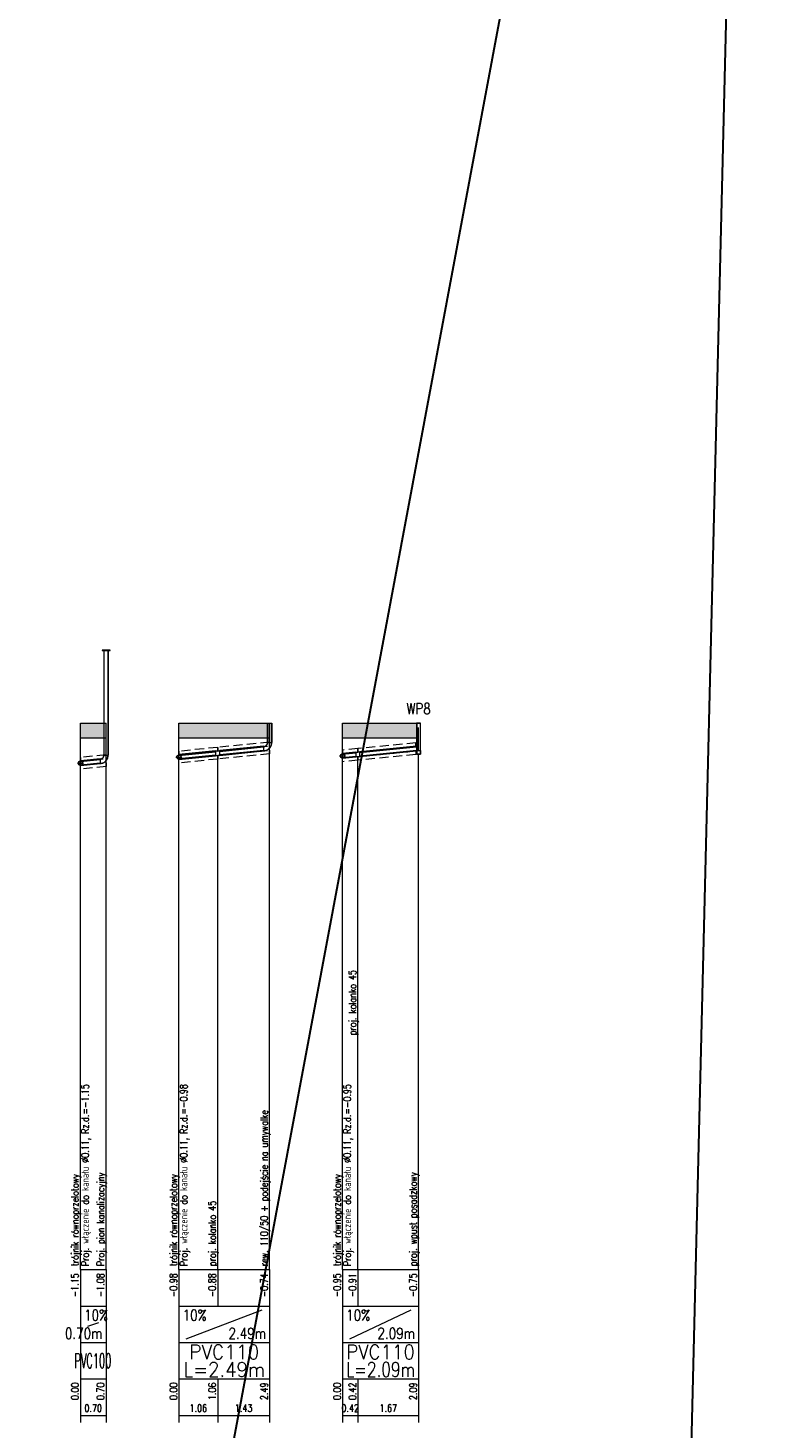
# Model space of a CAD drawing. Header units: millimetres. Extents: x 50853 to 54955, y -8480 to -6058.
# Tile 12 of 28: x 51104 to 51305, y -6827 to -6443. Entities that reach past the tile are written whole.
import ezdxf
from ezdxf.enums import TextEntityAlignment as Align

# ---------------------------------------------------------------- set-up
doc = ezdxf.new("R2010")
doc.units = ezdxf.units.MM
doc.header["$LTSCALE"] = 5
doc.linetypes.add('CENTER', pattern=[2, 1.25, -0.25, 0.25, -0.25])
doc.linetypes.add('DASHED', pattern=[0.75, 0.5, -0.25])
for name, color, linetype, lineweight in [('Liczby', 7, 'Continuous', 20), ('Linie_odn', 7, 'Continuous', 13), ('Linie_tabeli', 7, 'Continuous', 13), ('mm_odwierty', 32, 'Continuous', 20), ('Odcinki', 5, 'Continuous', 30), ('Opis_PZ', 7, 'Continuous', 20), ('Opis_wl', 7, 'Continuous', 20), ('Osie', 7, 'CENTER', 13), ('Podsypki', 7, 'DASHED', 13), ('Ter_istn', 8, 'Continuous', 13), ('Wezly', 5, 'Continuous', 13)]:
    doc.layers.add(name, color=color, linetype=linetype, lineweight=lineweight)
doc.styles.add('Styl13', font='SIMPLEX.shx', dxfattribs={"width": 0.8})
doc.styles.add('Styl15', font='SIMPLEX.shx', dxfattribs={"width": 0.8})
doc.styles.add('Styl17', font='SIMPLEX.shx', dxfattribs={"width": 0.8})
doc.styles.add('Styl2', font='SIMPLEX.shx', dxfattribs={"width": 0.8})
doc.styles.add('Styl4', font='SIMPLEX.shx', dxfattribs={"width": 0.8})
doc.styles.add('Styl5', font='SIMPLEX.shx', dxfattribs={"width": 0.8})
doc.styles.add('Styl6', font='SIMPLEX.shx', dxfattribs={"width": 0.8})

msp = doc.modelspace()

# ---------------------------------------------------------------- hatches: boundary and pattern name
at = {"layer": 'mm_odwierty', "lineweight": 5, "ltscale": 0.1}
h = msp.add_hatch(dxfattribs=at)
h.set_pattern_fill('ANSI33', color=6, scale=0.33)
h.set_pattern_definition([(45, (-714.0965, 76.328), (-1.48174226, 1.48174226), []), (45, (-712.6147, 76.328), (-1.48174226, 1.48174226), [1.04775, -0.523875])])
h.paths.add_polyline_path([(51080.96, -6637.54), (51093.1, -6637.54), (51097.78, -6637.54), (51097.78, -6633.54), (51093.1, -6633.54), (51080.96, -6633.54), (51057.46, -6633.54), (51049.73, -6633.54), (51013.69, -6633.54), (51011.6, -6633.54), (51011.6, -6637.54), (51013.69, -6637.54), (51049.73, -6637.54), (51057.46, -6637.54)])
h.paths.add_polyline_path([(51118.38, -6637.54), (51124.79, -6637.54), (51124.79, -6633.54), (51118.38, -6633.54)])
h.paths.add_polyline_path([(51156.02, -6637.54), (51169.66, -6637.54), (51169.66, -6633.54), (51156.02, -6633.54), (51145.4, -6633.54), (51145.4, -6637.54)])
h.paths.add_polyline_path([(51194.48, -6633.54), (51190.27, -6633.54), (51190.27, -6637.54), (51194.48, -6637.54), (51210.58, -6637.54), (51210.58, -6633.54)])

# ---------------------------------------------------------------- linework, layer by layer
at = {"layer": 'Linie_odn'}
for points in [[(51118.38, -6783.54), (51118.38, -6633.54)], [(51125.4, -6783.54), (51125.4, -6633.54)], [(51145.4, -6783.54), (51145.4, -6633.54)], [(51170.27, -6783.54), (51170.27, -6633.54)], [(51190.27, -6783.54), (51190.27, -6633.54)], [(51156.02, -6783.54), (51156.02, -6642.32)], [(51194.48, -6783.54), (51194.48, -6642.66)], [(51211.13, -6783.54), (51211.13, -6642.05)]]:
    msp.add_lwpolyline(points, dxfattribs=at)
at = {"layer": 'Linie_tabeli'}
for p, q in [((51118.38, -6783.54), (51125.4, -6783.54)), ((51118.38, -6783.54), (51118.38, -6823.54)), ((51118.38, -6783.54), (51118.38, -6793.54)), ((51125.4, -6783.54), (51125.4, -6823.54)), ((51125.4, -6783.54), (51125.4, -6793.54)), ((51145.4, -6783.54), (51170.27, -6783.54)), ((51145.4, -6783.54), (51145.4, -6823.54)), ((51145.4, -6783.54), (51145.4, -6793.54)), ((51156.02, -6783.54), (51156.02, -6793.54)), ((51170.27, -6783.54), (51170.27, -6823.54)), ((51170.27, -6783.54), (51170.27, -6793.54)), ((51190.27, -6783.54), (51211.13, -6783.54)), ((51190.27, -6783.54), (51190.27, -6823.54)), ((51190.27, -6783.54), (51190.27, -6793.54)), ((51194.48, -6783.54), (51194.48, -6793.54)), ((51211.13, -6783.54), (51211.13, -6823.54)), ((51211.13, -6783.54), (51211.13, -6793.54)), ((51118.38, -6793.54), (51125.4, -6793.54)), ((51118.38, -6793.54), (51118.38, -6803.54)), ((51125.4, -6793.54), (51125.4, -6803.54)), ((51145.4, -6793.54), (51170.27, -6793.54)), ((51145.4, -6793.54), (51145.4, -6803.54)), ((51147.4, -6802.54), (51168.27, -6794.54)), ((51170.27, -6793.54), (51170.27, -6803.54)), ((51190.27, -6793.54), (51211.13, -6793.54)), ((51190.27, -6793.54), (51190.27, -6803.54)), ((51192.27, -6802.54), (51209.13, -6794.54)), ((51211.13, -6793.54), (51211.13, -6803.54)), ((51120.38, -6799.04), (51123.4, -6798.04)), ((51118.38, -6803.54), (51125.4, -6803.54)), ((51125.4, -6803.54), (51125.4, -6813.54)), ((51145.4, -6803.54), (51170.27, -6803.54)), ((51170.27, -6803.54), (51170.27, -6813.54)), ((51190.27, -6803.54), (51211.13, -6803.54)), ((51211.13, -6803.54), (51211.13, -6813.54)), ((51118.38, -6813.54), (51125.4, -6813.54)), ((51118.38, -6813.54), (51118.38, -6825.54)), ((51125.4, -6813.54), (51125.4, -6825.54)), ((51145.4, -6813.54), (51170.27, -6813.54)), ((51145.4, -6813.54), (51145.4, -6825.54)), ((51156.02, -6813.54), (51156.02, -6825.54)), ((51170.27, -6813.54), (51170.27, -6825.54)), ((51190.27, -6813.54), (51211.13, -6813.54)), ((51190.27, -6813.54), (51190.27, -6825.54)), ((51194.48, -6813.54), (51194.48, -6825.54)), ((51211.13, -6813.54), (51211.13, -6825.54)), ((51118.38, -6823.54), (51125.4, -6823.54)), ((51145.4, -6823.54), (51170.27, -6823.54)), ((51190.27, -6823.54), (51211.13, -6823.54))]:
    msp.add_line(p, q, dxfattribs=at)
at = {"layer": 'mm_odwierty', "color": 1, "lineweight": 30}
for p, q in [((51304.77, -6058.36), (50852.82, -8475.03)), ((51246.02, -8479.55), (51304.77, -6058.36))]:
    msp.add_line(p, q, dxfattribs=at)
at = {"layer": 'Odcinki'}
for points in [[(51156.57, -6641.16), (51168.62, -6639.96), (51168.62, -6639.9), (51156.57, -6641.11)], [(51156.57, -6642.26), (51168.62, -6641.06), (51168.62, -6641.11), (51156.57, -6642.32)], [(51195.03, -6641.5), (51210.58, -6639.95), (51210.58, -6639.89), (51195.03, -6641.45)], [(51195.03, -6642.6), (51210.58, -6641.05), (51210.58, -6641.1), (51195.03, -6642.66)], [(51118.38, -6643.96), (51123.75, -6643.43), (51123.75, -6643.37), (51118.38, -6643.91)], [(51118.38, -6645.06), (51123.75, -6644.53), (51123.75, -6644.58), (51118.38, -6645.12)], [(51145.4, -6642.28), (51155.47, -6641.27), (51155.47, -6641.22), (51145.4, -6642.23)], [(51145.4, -6643.38), (51155.47, -6642.37), (51155.47, -6642.43), (51145.4, -6643.44)], [(51190.27, -6641.98), (51193.93, -6641.61), (51193.93, -6641.56), (51190.27, -6641.92)], [(51190.27, -6643.08), (51193.93, -6642.71), (51193.93, -6642.77), (51190.27, -6643.13)]]:
    msp.add_lwpolyline(points, close=True, dxfattribs=at)
at = {"layer": 'Opis_wl'}
for centre, radius in [((51118.38, -6644.51), 0.605), ((51118.38, -6644.51), 0.55), ((51145.4, -6642.83), 0.605), ((51145.4, -6642.83), 0.55), ((51190.27, -6642.53), 0.605), ((51190.27, -6642.53), 0.55)]:
    msp.add_circle(centre, radius, dxfattribs=at)
at = {"layer": 'Osie'}
for p, q in [((51211.13, -6640.99), (51211.13, -6633.54)), ((51117.56, -6644.51), (51119.21, -6644.51)), ((51118.38, -6645.34), (51118.38, -6643.69)), ((51144.57, -6642.83), (51146.22, -6642.83)), ((51145.4, -6643.66), (51145.4, -6642.01)), ((51189.44, -6642.53), (51191.09, -6642.53)), ((51190.27, -6643.35), (51190.27, -6641.7))]:
    msp.add_line(p, q, dxfattribs=at)
at = {"layer": 'Podsypki'}
for points in [[(51145.4, -6642.23), (51156.02, -6641.16), (51156.02, -6640.16), (51145.4, -6641.23)], [(51156.02, -6641.16), (51170.27, -6639.74), (51170.27, -6638.74), (51156.02, -6640.16)], [(51156.02, -6642.37), (51170.27, -6640.95), (51170.27, -6641.89), (51170.27, -6641.89), (51170.27, -6641.95), (51156.02, -6643.37), (51156.02, -6643.32), (51156.02, -6643.32)], [(51190.27, -6641.92), (51194.48, -6641.5), (51194.48, -6640.5), (51190.27, -6640.92)], [(51194.48, -6641.5), (51210.41, -6639.91), (51210.41, -6638.91), (51194.48, -6640.5)], [(51194.48, -6642.71), (51210.41, -6641.12), (51210.41, -6641.99), (51210.34, -6641.99), (51210.34, -6642.12), (51194.48, -6643.71), (51194.48, -6643.66), (51194.48, -6643.66)], [(51118.38, -6643.91), (51125.4, -6643.21), (51125.4, -6642.21), (51118.38, -6642.91)], [(51118.38, -6645.12), (51125.4, -6644.42), (51125.4, -6645.36), (51125.4, -6645.36), (51125.4, -6645.42), (51118.38, -6646.12), (51118.38, -6646.06), (51118.38, -6646.06)], [(51145.4, -6643.44), (51156.02, -6642.37), (51156.02, -6643.32), (51156.02, -6643.32), (51156.02, -6643.37), (51145.4, -6644.44), (51145.4, -6644.38), (51145.4, -6644.38)], [(51190.27, -6643.13), (51194.48, -6642.71), (51194.48, -6643.66), (51194.48, -6643.66), (51194.48, -6643.71), (51190.27, -6644.13), (51190.27, -6644.08), (51190.27, -6644.08)]]:
    msp.add_lwpolyline(points, close=True, dxfattribs=at)
at = {"layer": 'Ter_istn'}
for points in [[(51118.38, -6633.54), (51125.4, -6633.54)], [(51145.4, -6633.54), (51156.02, -6633.54), (51170.87, -6633.54)], [(51190.27, -6633.54), (51194.48, -6633.54), (51211.13, -6633.54)], [(51118.38, -6637.54), (51125.4, -6637.54)], [(51145.4, -6637.54), (51156.02, -6637.54), (51170.27, -6637.54)], [(51190.27, -6637.54), (51194.48, -6637.54), (51211.13, -6637.54)]]:
    msp.add_lwpolyline(points, dxfattribs=at)
at = {"layer": 'Wezly'}
for p, q in [((51156.57, -6641.11), (51156.02, -6641.16)), ((51156.57, -6642.32), (51156.57, -6641.11)), ((51168.62, -6639.85), (51168.62, -6641.17)), ((51169.61, -6638.86), (51170.93, -6638.86)), ((51123.75, -6643.32), (51123.75, -6644.64)), ((51124.74, -6642.33), (51126.06, -6642.33)), ((51156.02, -6641.16), (51155.47, -6641.22)), ((51156.02, -6641.22), (51155.47, -6641.27)), ((51155.47, -6641.22), (51155.47, -6642.43)), ((51155.47, -6642.37), (51156.02, -6642.32)), ((51155.47, -6642.43), (51156.02, -6642.37)), ((51156.57, -6641.16), (51156.02, -6641.22)), ((51156.02, -6642.32), (51156.57, -6642.26)), ((51156.02, -6642.37), (51156.57, -6642.32)), ((51194.48, -6641.5), (51193.93, -6641.56)), ((51194.48, -6641.56), (51193.93, -6641.61)), ((51193.93, -6641.56), (51193.93, -6642.77)), ((51193.93, -6642.71), (51194.48, -6642.66)), ((51193.93, -6642.77), (51194.48, -6642.71)), ((51195.03, -6641.45), (51194.48, -6641.5)), ((51195.03, -6641.5), (51194.48, -6641.56)), ((51194.48, -6642.66), (51195.03, -6642.6)), ((51194.48, -6642.71), (51195.03, -6642.66)), ((51195.03, -6642.66), (51195.03, -6641.45))]:
    msp.add_line(p, q, dxfattribs=at)
for points in [[(51124.3, -6613.54), (51126.5, -6613.54), (51126.5, -6613.44), (51124.3, -6613.44)], [(51124.85, -6642.33), (51124.85, -6613.54), (51124.79, -6613.54), (51124.79, -6642.33)], [(51125.95, -6642.33), (51125.95, -6613.54), (51126, -6613.54), (51126, -6642.33)], [(51210.58, -6633.54), (51211.68, -6633.54), (51211.68, -6633.54), (51210.58, -6633.54)], [(51210.58, -6642.05), (51211.68, -6642.05), (51211.68, -6633.54), (51210.58, -6633.54)], [(51210.64, -6642.05), (51211.63, -6642.05), (51211.63, -6633.54), (51210.64, -6633.54)], [(51211.13, -6642.05), (51210.58, -6642.05), (51210.58, -6641.05), (51211.13, -6640.99), (51211.68, -6640.99), (51211.68, -6642.05)]]:
    msp.add_lwpolyline(points, close=True, dxfattribs=at)
for points in [[(51169.66, -6633.54), (51169.66, -6638.86), (51169.72, -6638.86), (51169.72, -6633.54)], [(51170.87, -6633.54), (51170.87, -6638.86), (51170.82, -6638.86), (51170.82, -6633.54)], [(51168.62, -6639.96), (51168.79, -6639.95), (51168.96, -6639.91), (51169.12, -6639.84), (51169.27, -6639.75), (51169.4, -6639.64), (51169.51, -6639.51), (51169.6, -6639.36), (51169.67, -6639.2), (51169.71, -6639.03), (51169.72, -6638.86)], [(51168.62, -6639.9), (51168.78, -6639.89), (51168.94, -6639.85), (51169.09, -6639.79), (51169.23, -6639.7), (51169.36, -6639.6), (51169.46, -6639.47), (51169.55, -6639.33), (51169.61, -6639.18), (51169.65, -6639.02), (51169.66, -6638.86)], [(51168.62, -6641.06), (51168.96, -6641.03), (51169.3, -6640.95), (51169.62, -6640.82), (51169.91, -6640.64), (51170.18, -6640.41), (51170.4, -6640.15), (51170.58, -6639.86), (51170.71, -6639.54), (51170.79, -6639.2), (51170.82, -6638.86)], [(51168.62, -6641.11), (51168.97, -6641.09), (51169.32, -6641), (51169.64, -6640.87), (51169.94, -6640.68), (51170.21, -6640.45), (51170.44, -6640.18), (51170.63, -6639.88), (51170.76, -6639.56), (51170.85, -6639.21), (51170.87, -6638.86)], [(51123.75, -6643.43), (51123.92, -6643.41), (51124.09, -6643.37), (51124.25, -6643.31), (51124.39, -6643.22), (51124.52, -6643.1), (51124.64, -6642.97), (51124.73, -6642.83), (51124.79, -6642.67), (51124.83, -6642.5), (51124.85, -6642.33)], [(51123.75, -6643.37), (51123.91, -6643.36), (51124.07, -6643.32), (51124.22, -6643.26), (51124.36, -6643.17), (51124.49, -6643.07), (51124.59, -6642.94), (51124.68, -6642.8), (51124.74, -6642.65), (51124.78, -6642.49), (51124.79, -6642.33)], [(51123.75, -6644.53), (51124.09, -6644.5), (51124.43, -6644.42), (51124.75, -6644.29), (51125.04, -6644.11), (51125.3, -6643.88), (51125.53, -6643.62), (51125.71, -6643.33), (51125.84, -6643.01), (51125.92, -6642.67), (51125.95, -6642.33)], [(51123.75, -6644.58), (51124.1, -6644.55), (51124.44, -6644.47), (51124.77, -6644.34), (51125.07, -6644.15), (51125.34, -6643.92), (51125.57, -6643.65), (51125.76, -6643.35), (51125.89, -6643.02), (51125.97, -6642.68), (51126, -6642.33)]]:
    msp.add_lwpolyline(points, dxfattribs=at)

# ---------------------------------------------------------------- texts
at = {"layer": 'Liczby', "width": 0.8}
for s, height, style, p in [('WP8', 3, 'Styl13', (51211.13, -6631.04)), ('0.70', 2, 'Styl6', (51121.89, -6822.54)), ('1.06', 2, 'Styl6', (51150.71, -6822.54)), ('1.43', 2, 'Styl6', (51163.14, -6822.54)), ('0.42', 2, 'Styl6', (51192.38, -6822.54)), ('1.67', 2, 'Styl6', (51202.81, -6822.54))]:
    msp.add_text(s, height=height, dxfattribs=dict(at, style=style)).set_placement(p, align=Align.CENTER)
at = {"layer": 'Liczby', "style": 'Styl2', "width": 0.8}
for s, p in [('-1.15', (51117.88, -6784.54)), ('-1.08', (51124.9, -6784.54)), ('-0.98', (51144.9, -6784.54)), ('-0.88', (51155.52, -6784.54)), ('-0.74', (51169.77, -6784.54)), ('-0.95', (51189.77, -6784.54)), ('-0.91', (51193.98, -6784.54)), ('-0.75', (51210.63, -6784.54)), ('0.00', (51117.88, -6814.54)), ('0.70', (51124.9, -6814.54)), ('0.00', (51144.9, -6814.54)), ('1.06', (51155.52, -6814.54)), ('2.49', (51169.77, -6814.54)), ('0.00', (51189.77, -6814.54)), ('0.42', (51193.98, -6814.54)), ('2.09', (51210.63, -6814.54))]:
    msp.add_text(s, height=2, rotation=90, dxfattribs=at).set_placement(p, align=Align.RIGHT)
at = {"layer": 'Liczby', "style": 'Styl4', "width": 0.8}
for p in [(51119.38, -6797.54), (51146.4, -6797.54), (51191.27, -6797.54)]:
    msp.add_text('10%', height=3, dxfattribs=at).set_placement(p)
for s, p in [('0.70m', (51124.4, -6802.54)), ('2.49m', (51169.27, -6802.54)), ('2.09m', (51210.13, -6802.54))]:
    msp.add_text(s, height=3, dxfattribs=at).set_placement(p, align=Align.RIGHT)
at = {"layer": 'Liczby', "style": 'Styl5'}
for s, width, p, p2 in [('PVC110', 0.933333, (51148.23, -6808.14), (51167.43, -6808.14)), ('PVC110', 0.917, (51191.27, -6808.14), (51210.13, -6808.14)), ('PVC100', 0.475801, (51116.71, -6810.54), (51126.86, -6810.54)), ('L=2.49m', 0.871111, (51146.63, -6812.94), (51169.03, -6812.94)), ('L=2.09m', 0.7336, (51191.27, -6812.94), (51210.13, -6812.94))]:
    msp.add_text(s, height=4, dxfattribs=dict(at, width=width)).set_placement(p, p2, align=Align.FIT)
at = {"layer": 'Opis_PZ', "style": 'Styl15', "width": 0.8}
for s, p in [('proj. kolanko 45', (51193.98, -6719.18)), ('rew. 110/50 + podejście na umywalkę', (51169.77, -6782.54)), ('trójnik równoprzelotowy', (51117.88, -6782.54)), ('Proj. pion kanalizacyjny', (51124.9, -6782.54)), ('trójnik równoprzelotowy', (51144.9, -6782.54)), ('trójnik równoprzelotowy', (51189.77, -6782.54)), ('proj. wpust posadzkowy', (51210.63, -6782.54)), ('proj. kolanko 45', (51155.52, -6782.54))]:
    msp.add_text(s, height=2, rotation=90, dxfattribs=at).set_placement(p)
at = {"layer": 'Opis_wl', "style": 'Styl17', "width": 0.8}
for s, p in [('Proj. włączenie do kanału %%C0.11, Rz.d.=-1.15', (51120.68, -6782.54)), ('Proj. włączenie do kanału %%C0.11, Rz.d.=-0.98', (51147.7, -6782.54)), ('Proj. włączenie do kanału %%C0.11, Rz.d.=-0.95', (51192.57, -6782.54))]:
    msp.add_text(s, height=2, rotation=90, dxfattribs=at).set_placement(p)

doc.saveas('drawing.dxf')
